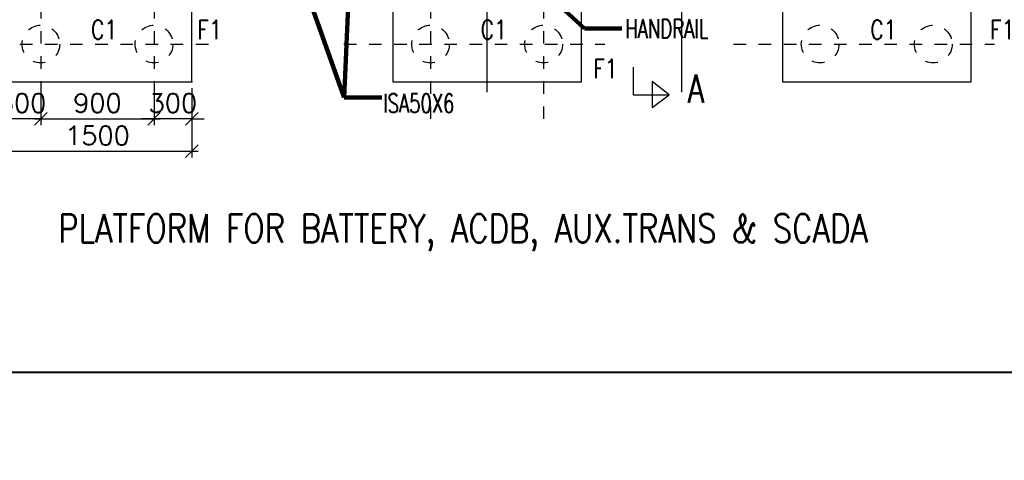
# Model space of a CAD drawing. Header units: inches. Extents: x 727810 to 1461440, y 2714588 to 5435005.
# Tile 185 of 233: x 729903.26 to 729911.09, y 2716064.18 to 2716067.69. Entities that reach past the tile are written whole.
import ezdxf

# ---------------------------------------------------------------- set-up
doc = ezdxf.new("R2010")
doc.units = ezdxf.units.IN
doc.header["$MEASUREMENT"] = 0
doc.linetypes.add('DIVIDEX2', pattern=[2.5, 1, -0.5, 0, -0.5, 0, -0.5])
doc.linetypes.add('HIDDEN', pattern=[0.375, 0.25, -0.125])
doc.layers.add('AM_5', color=3, linetype='Continuous', lineweight=15)
doc.layers.add('DETAILS', color=7, linetype='Continuous')
doc.layers.add('Inverter Room', color=7, linetype='Continuous')
doc.styles.add('RANJAN', font='romans.shx', dxfattribs={"width": 0.75})
doc.styles.add('ROMANS', font='ROMANS.shx', dxfattribs={"height": 10})
doc.dimstyles.new('DIM-', dxfattribs={"dimscale": 0, "dimtxt": 0.15, "dimasz": 0.15, "dimexe": 0, "dimexo": 0, "dimgap": 0.15, "dimtad": 1, "dimdec": 0, "dimlfac": 1000, "dimzin": 0, "dimdsep": 46, "dimtxsty": 'ROMANS', "dimblk": 'OBLIQUE', "dimcen": 0, "dimclrd": 6, "dimclre": 6, "dimclrt": 3, "dimadec": 0, "dimazin": 0, "dimtfac": 1, "dimtdec": 0, "dimtmove": 2, "dimatfit": 3, "dimfxl": 1, "dimtolj": 1, "dimtzin": 0, "dimarcsym": 2})
doc.dimstyles.new('ROMANS$0', dxfattribs={"dimscale": 100, "dimtxt": 100, "dimasz": 1, "dimexe": 0.5, "dimexo": 0.5, "dimgap": 0.5, "dimtad": 1, "dimdec": 0, "dimrnd": 5, "dimdsep": 46, "dimtxsty": 'ROMANS', "dimblk": 'OBLIQUE', "dimcen": 1, "dimdle": 0.5, "dimclrd": 6, "dimclre": 6, "dimclrt": 3, "dimadec": 0, "dimazin": 0, "dimtfac": 1, "dimtdec": 0, "dimtix": 1, "dimtmove": 0, "dimatfit": 3, "dimldrblk": 'OBLIQUE', "dimfxl": 1, "dimtolj": 1, "dimtzin": 0, "dimarcsym": 0})
doc.dimstyles.new('ROMANS$7', dxfattribs={"dimscale": 100, "dimtxt": 2.5, "dimasz": 2, "dimexe": 20, "dimexo": 20, "dimgap": 0.5, "dimtad": 1, "dimdec": 0, "dimrnd": 5, "dimzin": 0, "dimdsep": 46, "dimtxsty": 'ROMANS', "dimcen": 0.09, "dimdle": 20, "dimclrd": 256, "dimclre": 256, "dimclrt": 3, "dimadec": 0, "dimazin": 0, "dimtfac": 20, "dimtdec": 0, "dimtix": 1, "dimtmove": 2, "dimatfit": 3, "dimfxl": 1, "dimtolj": 1, "dimtzin": 0, "dimarcsym": 0})

# ---------------------------------------------------------------- blocks, each defined once
blk = doc.blocks.new('_Oblique')
at = {"color": 0, "linetype": 'ByBlock', "lineweight": -2}
blk.add_line((-0.5, -0.5), (0.5, 0.5), dxfattribs=at)
blk = doc.blocks.new('*D76')
at = {"layer": 'Inverter Room', "color": 6, "lineweight": -2, "ltscale": 0.5, "transparency": 16777216}
for p, q in [((2103215.3, -2331215.3), (2103768.5, -2331215.3)), ((2103718.5, -2332765.3), (2103718.5, -2331165.3)), ((2103215.3, -2332715.3), (2103768.5, -2332715.3))]:
    blk.add_line(p, q, dxfattribs=at)
at = {"layer": 'Inverter Room', "color": 0, "ltscale": 0.5, "transparency": 16777216}
for p in [(2103165.3, -2331215.3), (2103718.5, -2331215.3), (2103165.3, -2332715.3)]:
    blk.add_point(p, dxfattribs=at)
at = {"layer": 'Inverter Room', "color": 6, "lineweight": -2, "ltscale": 0.5, "transparency": 16777216, "xscale": 100, "yscale": 100, "zscale": 100}
for p, rotation in [((2103718.5, -2331215.3), 90), ((2103718.5, -2332715.3), 270)]:
    blk.add_blockref('_Oblique', p, dxfattribs=dict(at, rotation=rotation))
at = {"layer": 'Inverter Room', "color": 3, "ltscale": 0.5, "transparency": 16777216, "insert": (2103593.5, -2331965.3), "char_height": 150, "attachment_point": 5, "rotation": 90, "style": 'ROMANS'}
blk.add_mtext('\\A1;1500', dxfattribs=at)
blk = doc.blocks.new('*D79')
at = {"layer": 'Inverter Room', "color": 6, "lineweight": -2, "ltscale": 0.5, "transparency": 16777216}
for p, q in [((2103460.5, -2332415.3), (2103460.5, -2332315.3)), ((2103215.3, -2332415.3), (2103510.5, -2332415.3)), ((2103460.5, -2332415.3), (2103460.5, -2332715.3)), ((2103215.3, -2332715.3), (2103510.5, -2332715.3)), ((2103460.5, -2332715.3), (2103460.5, -2332815.3))]:
    blk.add_line(p, q, dxfattribs=at)
at = {"layer": 'Inverter Room', "color": 0, "ltscale": 0.5, "transparency": 16777216}
for p in [(2103165.3, -2332415.3), (2103165.3, -2332715.3), (2103460.5, -2332715.3)]:
    blk.add_point(p, dxfattribs=at)
at = {"layer": 'Inverter Room', "color": 6, "lineweight": -2, "ltscale": 0.5, "transparency": 16777216, "xscale": 100, "yscale": 100, "zscale": 100}
for p, rotation in [((2103460.5, -2332415.3), 270), ((2103460.5, -2332715.3), 90)]:
    blk.add_blockref('_Oblique', p, dxfattribs=dict(at, rotation=rotation))
at = {"layer": 'Inverter Room', "color": 3, "ltscale": 0.5, "transparency": 16777216, "insert": (2103335.5, -2332565.3), "char_height": 150, "attachment_point": 5, "rotation": 90, "style": 'ROMANS'}
blk.add_mtext('\\A1;300', dxfattribs=at)
blk = doc.blocks.new('*D81')
at = {"layer": 'AM_5', "color": 6, "lineweight": -2, "transparency": 16777216}
for p, q in [((2103460.5, -2332465.3), (2103460.5, -2331465.3)), ((2103215.3, -2331515.3), (2103510.5, -2331515.3)), ((2103215.3, -2332415.3), (2103510.5, -2332415.3))]:
    blk.add_line(p, q, dxfattribs=at)
at = {"layer": 'Inverter Room', "color": 0, "transparency": 16777216}
for p in [(2103165.3, -2331515.3), (2103460.5, -2331515.3), (2103165.3, -2332415.3)]:
    blk.add_point(p, dxfattribs=at)
at = {"layer": 'AM_5', "color": 6, "lineweight": -2, "transparency": 16777216, "xscale": 100, "yscale": 100, "zscale": 100}
for p, rotation in [((2103460.5, -2331515.3), 90), ((2103460.5, -2332415.3), 270)]:
    blk.add_blockref('_Oblique', p, dxfattribs=dict(at, rotation=rotation))
at = {"layer": 'AM_5', "color": 3, "transparency": 16777216, "insert": (2103335.5, -2331965.3), "char_height": 150, "attachment_point": 5, "rotation": 90, "style": 'ROMANS', "bg_fill": 3, "box_fill_scale": 1.25, "bg_fill_color": 256, "bg_fill_true_color": 13158600, "bg_fill_transparency": 0}
blk.add_mtext('\\A1;900', dxfattribs=at)
blk = doc.blocks.new('*D82')
at = {"layer": 'Inverter Room', "color": 6, "lineweight": -2, "ltscale": 0.5, "transparency": 16777216}
for p, q in [((2103460.5, -2331215.3), (2103460.5, -2331115.3)), ((2103215.3, -2331215.3), (2103510.5, -2331215.3)), ((2103460.5, -2331215.3), (2103460.5, -2331515.3)), ((2103215.3, -2331515.3), (2103510.5, -2331515.3)), ((2103460.5, -2331515.3), (2103460.5, -2331615.3))]:
    blk.add_line(p, q, dxfattribs=at)
at = {"layer": 'Inverter Room', "color": 0, "ltscale": 0.5, "transparency": 16777216}
for p in [(2103165.3, -2331215.3), (2103165.3, -2331515.3), (2103460.5, -2331515.3)]:
    blk.add_point(p, dxfattribs=at)
at = {"layer": 'Inverter Room', "color": 6, "lineweight": -2, "ltscale": 0.5, "transparency": 16777216, "xscale": 100, "yscale": 100, "zscale": 100}
for p, rotation in [((2103460.5, -2331215.3), 270), ((2103460.5, -2331515.3), 90)]:
    blk.add_blockref('_Oblique', p, dxfattribs=dict(at, rotation=rotation))
at = {"layer": 'Inverter Room', "color": 3, "ltscale": 0.5, "transparency": 16777216, "insert": (2103335.5, -2331365.3), "char_height": 150, "attachment_point": 5, "rotation": 90, "style": 'ROMANS'}
blk.add_mtext('\\A1;300', dxfattribs=at)
blk = doc.blocks.new('bhcbhb')
at = {"layer": 'DETAILS', "linetype": 'DIVIDEX2', "ltscale": 0.5}
for p, q in [((2102865.3, -2326904.8), (2102865.3, -2324828.8)), ((2102865.3, -2330004.8), (2102865.3, -2327928.8)), ((2101361.4, -2328415.3), (2103463.4, -2328415.3)), ((2101361.4, -2329315.3), (2103463.4, -2329315.3)), ((2102865.3, -2332983.2), (2102865.3, -2331028.8)), ((2101361.4, -2331515.3), (2103547.7, -2331515.3)), ((2101361.4, -2332415.3), (2103547.7, -2332415.3))]:
    blk.add_line(p, q, dxfattribs=at)
at = {"layer": 'Inverter Room', "ltscale": 2}
for p, q in [((2103247.8, -2327315.3), (2096632.7, -2327315.3)), ((2103247.8, -2328865.3), (2099265.3, -2328865.3))]:
    blk.add_line(p, q, dxfattribs=at)
at = {"layer": 'Inverter Room', "color": 4, "ltscale": 0.5}
for points in [[(2101365.3, -2325015.3), (2101365.3, -2326515.3), (2103165.3, -2326515.3), (2103165.3, -2325015.3)], [(2101365.3, -2328115.3), (2101365.3, -2329615.3), (2103165.3, -2329615.3), (2103165.3, -2328115.3)], [(2101365.3, -2331215.3), (2101365.3, -2332715.3), (2103165.3, -2332715.3), (2103165.3, -2331215.3)]]:
    blk.add_lwpolyline(points, close=True, dxfattribs=at)
at = {"layer": 'Inverter Room', "color": 4, "linetype": 'Continuous'}
blk.add_lwpolyline([(2103048.3, -2327703.1), (2103268.3, -2327703.1), (2103268.3, -2327417.8), (2103162.7, -2327551.6), (2103370.5, -2327551.6), (2103268.3, -2327417.8)], dxfattribs=at)
at = {"layer": 'Inverter Room', "color": 8, "linetype": 'HIDDEN', "ltscale": 2}
for centre in [(2102865.3, -2325315.3), (2102865.3, -2326215.3), (2102865.3, -2328415.3), (2102865.3, -2329315.3), (2102865.3, -2331515.3), (2102865.3, -2332415.3)]:
    blk.add_circle(centre, 150, dxfattribs=at)
at = {"layer": 'Inverter Room', "color": 3, "linetype": 'Continuous', "style": 'ROMANS', "width": 0.8}
for s, p in [('F1', (2102825.7, -2324864.4)), ('C1', (2102825.7, -2325817.8)), ('F1', (2103135.5, -2328021.6)), ('C1', (2102825.7, -2328917.8)), ('F1', (2102825.7, -2331170.8)), ('C1', (2102825.7, -2332017.8))]:
    blk.add_text(s, height=150, rotation=90, dxfattribs=at).set_placement(p)
at = {"layer": 'Inverter Room', "color": 3, "style": 'ROMANS', "width": 0.7}
for s, p in [('HANDRAIL', (2102818.3, -2327766.3)), ('ISA50X6', (2103411.2, -2329692.8))]:
    blk.add_text(s, height=150, rotation=90, dxfattribs=at).set_placement(p)
at = {"layer": 'Inverter Room', "color": 2, "linetype": 'Continuous', "ltscale": 0.6, "style": 'RANJAN', "width": 0.75}
blk.add_text('A', height=225, rotation=90, dxfattribs=at).set_placement((2103332.3, -2327269.6))
at = {"layer": 'Inverter Room', "ltscale": 0.5}
for base, p1, p2, picture, middle in [((2103718.5, -2331215.3), (2103165.3, -2332715.3), (2103165.3, -2331215.3), '*D76', (2103593.5, -2331965.3)), ((2103460.5, -2332715.3), (2103165.3, -2332415.3), (2103165.3, -2332715.3), '*D79', (2103335.5, -2332565.3))]:
    dim = blk.add_linear_dim(base=base, p1=p1, p2=p2, angle=90, dimstyle='ROMANS$0', override={"dimtxt": 150, "dimfxl": 0.75, "dimarcsym": 1}, dxfattribs=at)
    dim.commit()
    dim.dimension.update_dxf_attribs({"geometry": picture, "text_midpoint": middle})
at = {"layer": 'Inverter Room'}
for points in [[(2102346.4, -2328518.2), (2102741.7, -2328091), (2102741.7, -2327793)], [(2102349.6, -2330336.9), (2103291.6, -2330001.8), (2103291.6, -2329703.9)], [(2102175.8, -2329954.2), (2103291.6, -2330001.8)]]:
    blk.add_leader(points, dimstyle='DIM-', override={"dimscale": 50, "dimtxt": 2.5, "dimasz": 2.3, "dimexe": 1, "dimexo": 1, "dimgap": 0.5, "dimtad": 0, "dimdle": 1, "dimlwd": 65535, "dimlwe": 65535}, dxfattribs=at)
at = {"layer": 'AM_5'}
dim = blk.add_linear_dim(base=(2103460.5, -2331515.3), p1=(2103165.3, -2332415.3), p2=(2103165.3, -2331515.3), angle=90, dimstyle='ROMANS$0', override={"dimtxt": 150, "dimpost": '', "dimtfill": 1, "dimarcsym": 1}, dxfattribs=at)
dim.commit()
dim.dimension.update_dxf_attribs({"geometry": '*D81', "text_midpoint": (2103335.5, -2331965.3)})
at = {"layer": 'Inverter Room', "ltscale": 0.5}
dim = blk.add_linear_dim(base=(2103460.5, -2331515.3), p1=(2103165.3, -2331215.3), p2=(2103165.3, -2331515.3), angle=90, dimstyle='ROMANS$0', override={"dimtxt": 150, "dimfxl": 0.75, "dimarcsym": 1}, dxfattribs=at)
dim.commit()
dim.dimension.update_dxf_attribs({"geometry": '*D82', "text_midpoint": (2103335.5, -2331365.3)})

msp = doc.modelspace()

# ---------------------------------------------------------------- linework, layer by layer
at = {"color": 3, "lineweight": 40}
msp.add_line((729936.80794, 2716064.88114, 0.07128), (729897.1622, 2716064.88114, 0.07128), dxfattribs=at)

# ---------------------------------------------------------------- texts
at = {"layer": 'Inverter Room', "color": 2, "linetype": 'Continuous', "style": 'ROMANS', "width": 0.8}
msp.add_text('PLATFORM FOR BATTERY, ACDB, AUX.TRANS & SCADA', height=0.225, dxfattribs=at).set_placement((729903.56141, 2716065.91522, 0.21928))

# ---------------------------------------------------------------- leaders
at = {"layer": 'Inverter Room', "ltscale": 0.5}
for points in [[(729988.68615, 2716189.53275), (729988.44543, 2716188.54975), (729987.87883, 2716188.5574)], [(729987.25059, 2715926.6474, 0), (729986.5703, 2715927.24855, 0), (729986.18411, 2715927.24299, 0)]]:
    msp.add_leader(points, dimstyle='ROMANS$7', override={"dimtxt": 150, "dimgap": 0.5, "dimtad": 0, "dimtfill": 1, "dimarcsym": 1}, dxfattribs=at)

# ---------------------------------------------------------------- next in the draw order: block references
at = {"layer": 'DETAILS', "xscale": 0.000999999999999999, "yscale": 0.000999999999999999, "zscale": 0.000999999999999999, "rotation": 270}
msp.add_blockref('bhcbhb', (732235.83945, 2718170.36006, 0.21928), dxfattribs=at)

# ---------------------------------------------------------------- next in the draw order: leaders
at = {"layer": 'Inverter Room', "ltscale": 0.5}
msp.add_leader([(729918.4741, 2716080.99473, 0.21928), (729918.23338, 2716080.01173, 0.21928), (729917.66678, 2716080.01938, 0.21928)], dimstyle='ROMANS$7', override={"dimtxt": 150, "dimgap": 0.5, "dimtad": 0, "dimtfill": 1, "dimarcsym": 1}, dxfattribs=at)

doc.saveas('drawing.dxf')
